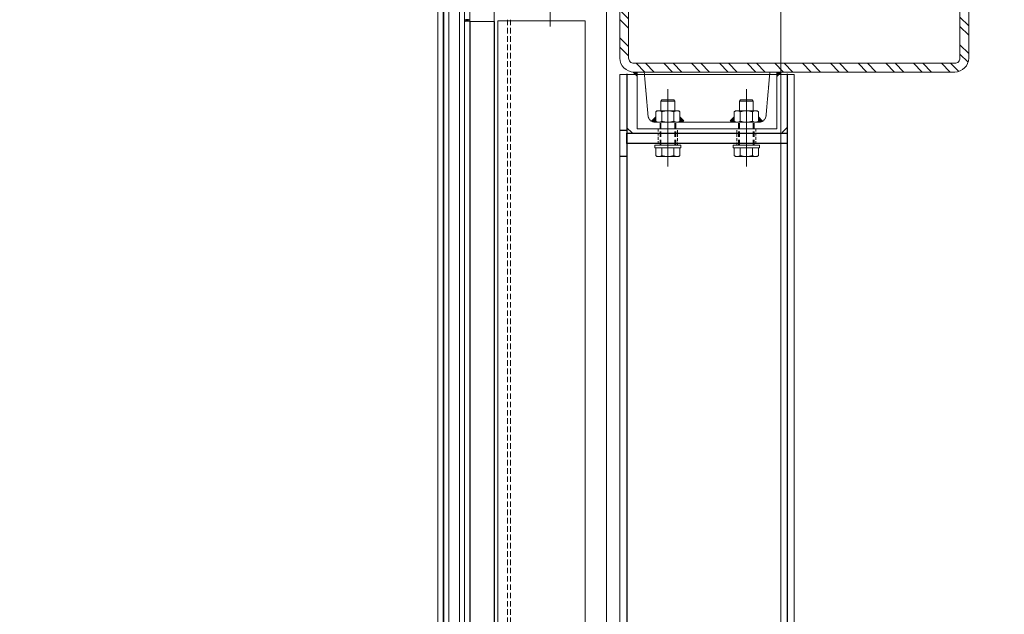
# Model space of a CAD drawing. Header units: inches. Extents: x -647532 to 3008597, y -136987 to 2557681.
# Tile 140 of 153: x 49547 to 50676, y 51840 to 52522. Entities that reach past the tile are written whole.
import ezdxf
from ezdxf import colors
from ezdxf.entities.mleader import LeaderData, LeaderLine
from ezdxf.enums import TextEntityAlignment as Align
from ezdxf.math import Vec2, Vec3

# ---------------------------------------------------------------- set-up
doc = ezdxf.new("R2010")
doc.units = ezdxf.units.IN
doc.header["$MEASUREMENT"] = 0
for name, pattern in [('BIAL-IT1I-KGD-001-IN-DWG-141 LEVEL 2 - OVERALL FIRE EXIT PLAN$0$CENTER', [2, 1.25, -0.25, 0.25, -0.25]), ('BIAL-IT1I-KGD-001-IN-DWG-141 LEVEL 2 - OVERALL FIRE EXIT PLAN$0$DASHED', [0.75, 0.5, -0.25]), ('BIAL-IT1I-KGD-001-IN-DWG-141 LEVEL 2 - OVERALL FIRE EXIT PLAN$0$HIDDEN', [9.525, 6.35, -3.175]), ('BIAL-IT1I-KGD-001-IN-DWG-141 LEVEL 2 - OVERALL FIRE EXIT PLAN$0$HIDDEN2', [4.7625, 3.175, -1.5875])]:
    doc.linetypes.add(name, pattern=pattern)
doc.layers.add('ARCH', color=8, linetype='Continuous')
for name, color, linetype, lineweight in [('FURN', 8, 'Continuous', 5), ('FURN-HATCH', 8, 'Continuous', 5), ('YD-EXTERNAL 1', 8, 'Continuous', 5)]:
    doc.layers.add(name, color=color, linetype=linetype, lineweight=lineweight)
doc.styles.add('ARIAL', font='arial.ttf')
doc.styles.get("Standard").update_dxf_attribs({"font": 'arial.ttf'})

# ---------------------------------------------------------------- blocks, each defined once
blk = doc.blocks.new('BIAL-IT1I-KGD-001-IN-DWG-141 LEVEL 2 - OVERALL FIRE EXIT PLAN$0$TYPE 2')
h = blk.add_hatch()
h.set_pattern_fill('ANSI32', color=256, scale=60, style=0)
h.set_pattern_definition([(45, (635.525, -391.673), (-15.9099, 15.9099), []), (45, (646.132, -391.673), (-15.9099, 15.9099), [])])
edge = h.paths.add_edge_path(flags=16)
edge.add_line((10, 645.6), (10, 277.6))
edge.add_arc((16, 277.6), 6, 180, 270)
edge.add_line((16, 271.6), (184, 271.6))
edge.add_arc((184, 277.6), 6, 270, 360)
edge.add_line((190, 277.6), (190, 645.6))
edge.add_arc((184, 645.6), 6, 0, 90)
edge.add_line((184, 651.6), (16, 651.6))
edge.add_arc((16, 645.6), 6, 90, 180)
edge = h.paths.add_edge_path()
edge.add_line((0, 645.6), (0, 277.6))
edge.add_arc((16, 277.6), 16, 180, 270)
edge.add_line((16, 261.6), (184, 261.6))
edge.add_arc((184, 277.6), 16, 270, 360)
edge.add_line((200, 277.6), (200, 645.6))
edge.add_arc((184, 645.6), 16, 0, 90)
edge.add_line((184, 661.6), (16, 661.6))
edge.add_arc((16, 645.6), 16, 90, 180)
at = {"linetype": 'BIAL-IT1I-KGD-001-IN-DWG-141 LEVEL 2 - OVERALL FIRE EXIT PLAN$0$DASHED', "lineweight": -3}
for p, q in [((202, 453.6), (4000, 453.6)), ((202, 269.6), (4000, 269.6)), ((267, 269.6), (267, 261.6)), ((297, 269.6), (297, 261.6))]:
    blk.add_line(p, q, dxfattribs=at)
for p, q in [((269.5, 447.6), (263.5, 453.6)), ((244.5, 419.2), (245.8, 420.4)), ((244.5, 394), (244.5, 419.2)), ((245.8, 420.4), (256.3, 420.4)), ((257.5, 419.2), (256.3, 420.4)), ((257.5, 394), (257.5, 419.2)), ((295.8, 420.4), (287, 420.4)), ((297, 419.2), (295.8, 420.4)), ((297, 394), (297, 419.2)), ((232, 413.3), (233.3, 414.6)), ((232, 399.8), (232, 413.3)), ((244.5, 414.6), (233.3, 414.6)), ((233.5, 398.6), (233.5, 414.6)), ((245.8, 413.5), (256.3, 413.5)), ((295.8, 413.5), (287, 413.5)), ((233.3, 398.6), (232, 399.8)), ((244.5, 398.6), (233.3, 398.6)), ((245.8, 399.6), (256.3, 399.6)), ((295.8, 399.6), (287, 399.6)), ((244.5, 394), (245.8, 392.7)), ((245.8, 392.7), (256.3, 392.7)), ((257.5, 394), (256.3, 392.7)), ((295.8, 392.7), (287, 392.7)), ((297, 394), (295.8, 392.7)), ((244.5, 329.2), (245.8, 330.4)), ((244.5, 329.2), (244.5, 304)), ((245.8, 330.4), (256.3, 330.4)), ((257.5, 329.2), (256.3, 330.4)), ((257.5, 329.2), (257.5, 304)), ((295.8, 330.4), (287, 330.4)), ((297, 329.2), (295.8, 330.4)), ((297, 329.2), (297, 304)), ((233.3, 324.6), (232, 323.3)), ((232, 323.3), (232, 309.8)), ((244.5, 324.6), (233.3, 324.6)), ((233.5, 324.6), (233.5, 308.6)), ((245.8, 323.5), (256.3, 323.5)), ((295.8, 323.5), (287, 323.5)), ((232, 309.8), (233.3, 308.6)), ((244.5, 308.6), (233.3, 308.6)), ((245.8, 309.6), (256.3, 309.6)), ((295.8, 309.6), (287, 309.6)), ((244.5, 304), (245.8, 302.7)), ((245.8, 302.7), (256.3, 302.7)), ((257.5, 304), (256.3, 302.7)), ((295.8, 302.7), (287, 302.7)), ((297, 304), (295.8, 302.7)), ((269.9, 275.6), (263.9, 269.6)), ((141.5, 221.6), (4058.5, 221.6)), ((141.5, 121.6), (141.5, 221.6)), ((141.5, 121.6), (4058.5, 121.6))]:
    blk.add_line(p, q)
at = {"linetype": 'BIAL-IT1I-KGD-001-IN-DWG-141 LEVEL 2 - OVERALL FIRE EXIT PLAN$0$HIDDEN'}
for p, q in [((251.5, 420.4), (256.4, 425.3)), ((252.9, 420.4), (256.9, 424.4)), ((254.3, 420.4), (257.2, 423.3)), ((255.7, 420.4), (257.5, 422.2)), ((256.7, 420), (257.5, 420.8)), ((284, 415.6), (257.5, 415.6)), ((284, 414.6), (257.5, 414.6)), ((284, 398.6), (257.5, 398.6)), ((284, 397.6), (257.5, 397.6)), ((251.5, 392.7), (257.5, 386.7)), ((252.9, 392.7), (257.5, 388.1)), ((254.3, 392.7), (257.5, 389.5)), ((255.7, 392.7), (257.5, 390.9)), ((256.7, 393.2), (257.5, 392.4)), ((251.5, 330.4), (257.5, 336.4)), ((252.9, 330.4), (257.5, 335)), ((254.3, 330.4), (257.5, 333.6)), ((255.7, 330.4), (257.5, 332.2)), ((256.7, 330), (257.5, 330.8)), ((284, 325.6), (257.5, 325.6)), ((284, 324.6), (257.5, 324.6)), ((284, 308.6), (257.5, 308.6)), ((284, 307.6), (257.5, 307.6)), ((251.5, 302.7), (256.4, 297.8)), ((252.9, 302.7), (256.9, 298.8)), ((254.3, 302.7), (257.2, 299.8)), ((255.7, 302.7), (257.5, 300.9)), ((256.7, 303.2), (257.5, 302.4)), ((140, 136.1), (4060.5, 136.1)), ((140, 132.6), (4060.5, 132.6))]:
    blk.add_line(p, q, dxfattribs=at)
at = {"linetype": 'BIAL-IT1I-KGD-001-IN-DWG-141 LEVEL 2 - OVERALL FIRE EXIT PLAN$0$CENTER', "ltscale": 0.5}
for p, q in [((308.2, 406.6), (219.6, 406.6)), ((308.2, 316.6), (219.6, 316.6)), ((53.3, 181.6), (147.9, 181.6))]:
    blk.add_line(p, q, dxfattribs=at)
at = {"linetype": 'ByBlock'}
for p, q in [((142, 117.6), (116, 117.6)), ((142, 89.6), (142, 117.6)), ((129.5, 89.6), (142, 89.6))]:
    blk.add_line(p, q, dxfattribs=at)
at = {"lineweight": -3, "ltscale": 1000}
for p, q in [((142, 117.6), (4057.5, 117.6)), ((142.5, 89.6), (4058, 89.6))]:
    blk.add_line(p, q, dxfattribs=at)
for points in [[(0, 645.6), (0, 277.6, 0.414214), (16, 261.6), (184, 261.6, 0.414214), (200, 277.6), (200, 645.6, 0.414214), (184, 661.6), (16, 661.6, 0.414214)], [(10, 645.6), (10, 277.6, 0.414214), (16, 271.6), (184, 271.6, 0.414214), (190, 277.6), (190, 645.6, 0.414214), (184, 651.6), (16, 651.6, 0.414214)]]:
    blk.add_lwpolyline(points, format="xyb", close=True)
for points in [[(3998, 261.6), (203, 261.6), (203, 461.6), (3998, 461.6)], [(4082, 77.6), (118, 77.6), (118, 83.6), (4082, 83.6)], [(4082, 59.6), (118, 59.6), (118, 65.6), (4082, 65.6)], [(4082, 52.8), (118, 52.8), (118, 58.8), (4082, 58.8)]]:
    blk.add_lwpolyline(points)
at = {"linetype": 'BIAL-IT1I-KGD-001-IN-DWG-141 LEVEL 2 - OVERALL FIRE EXIT PLAN$0$DASHED', "lineweight": -3}
blk.add_lwpolyline([(270, 453.6), (282, 453.6), (282, 269.6), (270, 269.6)], close=True, dxfattribs=at)
at = {"linetype": 'BIAL-IT1I-KGD-001-IN-DWG-141 LEVEL 2 - OVERALL FIRE EXIT PLAN$0$DASHED'}
blk.add_lwpolyline([(250.2, 293.9), (200, 289.5), (200, 281.6), (265, 281.6), (265, 441.6), (200, 441.6), (200, 433.6), (250.2, 429.2, -0.388879), (257.5, 421.2), (257.5, 301.9, -0.388879)], format="xyb", close=True, dxfattribs=at)
for points in [[(287, 421.6), (284, 421.6), (284, 391.6), (287, 391.6)], [(287, 301.6), (284, 301.6), (284, 331.6), (287, 331.6)]]:
    blk.add_lwpolyline(points, close=True)
at = {"linetype": 'BIAL-IT1I-KGD-001-IN-DWG-141 LEVEL 2 - OVERALL FIRE EXIT PLAN$0$HIDDEN2'}
for points in [[(265, 417.6), (284, 417.6), (284, 395.6), (265, 395.6)], [(265, 305.6), (284, 305.6), (284, 327.6), (265, 327.6)]]:
    blk.add_lwpolyline(points, close=True, dxfattribs=at)
for centre, radius, start, end in [((249.9, 417), 5.42, 140.3167, 219.6833), ((252.1, 417), 5.42, 320.3167, 39.6833), ((291.6, 417), 5.42, 320.3167, 39.6833), ((264.3, 406.6), 19.8, 159.5452, 200.4548), ((237.7, 406.6), 19.8, 339.5452, 20.4548), ((277.2, 406.6), 19.8, 339.5452, 20.4548), ((249.9, 396.2), 5.42, 140.3167, 219.6833), ((252.1, 396.2), 5.42, 320.3167, 39.6833), ((291.6, 396.2), 5.42, 320.3167, 39.6833), ((249.9, 327), 5.42, 140.3167, 219.6833), ((252.1, 327), 5.42, 320.3167, 39.6833), ((291.6, 327), 5.42, 320.3167, 39.6833), ((264.3, 316.6), 19.8, 159.5452, 200.4548), ((237.7, 316.6), 19.8, 339.5452, 20.4548), ((277.2, 316.6), 19.8, 339.5452, 20.4548), ((249.9, 306.2), 5.42, 140.3167, 219.6833), ((252.1, 306.2), 5.42, 320.3167, 39.6833), ((291.6, 306.2), 5.42, 320.3167, 39.6833)]:
    blk.add_arc(centre, radius, start, end)
at = {"lineweight": -3, "ltscale": 1000}
for centre in [(150.4, 86.6), (150.4, 86.6), (151.9, 86.6), (151.9, 86.6)]:
    blk.add_arc(centre, 10.3, 163.1483, 196.8517, dxfattribs=at)
for points in [[(200, 441.6), (206, 441.6), (200, 447.6)], [(200, 281.6), (199.9, 275.6), (206, 281.6)]]:
    blk.add_solid(points)
blk = doc.blocks.new('_TagSlot')
at = {"color": 0, "linetype": 'ByBlock', "lineweight": -2, "transparency": 16777216}
for p, q in [((-4, 4), (4, 4)), ((-4, -4), (4, -4))]:
    blk.add_line(p, q, dxfattribs=at)
for centre, start, end in [((-4, 0), 90, 270), ((4, 0), 270, 90)]:
    blk.add_arc(centre, 4, start, end, dxfattribs=at)
at = {"layer": 'FURN', "color": 0, "transparency": 16777216, "style": 'ARIAL'}
blk.add_attdef('M-01', text='', height=2.5, dxfattribs=at).set_placement((0, -1.5), align=Align.CENTER)
blk = doc.blocks.new('_DotSmall')
at = {"color": 0, "linetype": 'ByBlock', "const_width": 0.5}
blk.add_lwpolyline([(-0.0625, 0, 1), (0.0625, 0, 1)], format="xyb", close=True, dxfattribs=at)
blk = doc.blocks.new('ARCH')
at = {"layer": 'YD-EXTERNAL 1'}
for p, q in [((50220.177, 90843.513), (50220.177, 48212.125)), ((50420.177, 48212.125), (50420.177, 90643.513))]:
    blk.add_line(p, q, dxfattribs=at)
at = {"layer": 'YD-EXTERNAL 1', "rotation": 269.9999999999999}
blk.add_blockref('BIAL-IT1I-KGD-001-IN-DWG-141 LEVEL 2 - OVERALL FIRE EXIT PLAN$0$TYPE 2', (49974.044, 52662.363), dxfattribs=at)
at = {"layer": 'FURN-HATCH', "linetype": 'Continuous'}
ml = blk.add_multileader_block('Standard', dxfattribs=at)
ml.set_content('_TagSlot', color=256, scale=-11.71875)
ml.set_attribute('M-01', 'VNR1', width=0)
ml.set_leader_properties(color=256, linetype='ByLayer', lineweight=-1)
ml.set_arrow_properties(name='DOTSMALL')
ml.build(insert=Vec2(0, 0))
ml.multileader.update_dxf_attribs({"dogleg_length": 115.809, "arrow_head_size": 28.235})
ctx = ml.context
ctx.base_point, ctx.char_height, ctx.arrow_head_size, ctx.landing_gap_size, ctx.plane_origin = Vec3(101476.346, 52296.962), 200, 28.235, 4, Vec3(100757.024, 52076.672)
notes = []
notes.append((ctx, [(0, (0, 0, 0), (0, 0), (1, 0), 1, [])]))
ctx.block.insert, ctx.block.rotation, ctx.block.scale = Vec3(101570.096, 52296.962), 3.14159265, Vec3(-11.71875, 11.71875, 11.71875)
ml = blk.add_multileader_block('Standard', dxfattribs=at)
ml.set_content('_TagSlot', color=256, scale=-11.71875)
ml.set_attribute('M-01', 'VNR1', width=0)
ml.set_leader_properties(color=256, linetype='ByLayer', lineweight=-1)
ml.set_arrow_properties(name='DOTSMALL')
ml.build(insert=Vec2(0, 0))
ml.multileader.update_dxf_attribs({"dogleg_length": 115.809, "arrow_head_size": 28.235})
ctx = ml.context
ctx.base_point, ctx.char_height, ctx.arrow_head_size, ctx.landing_gap_size, ctx.plane_origin = Vec3(97954.669, 52254.917), 200, 28.235, 4, Vec3(97235.347, 52034.627)
notes.append((ctx, [(0, (0, 0, 0), (0, 0), (1, 0), 1, [])]))
ctx.block.insert, ctx.block.rotation, ctx.block.scale = Vec3(98048.419, 52254.917), 3.14159265, Vec3(-11.71875, 11.71875, 11.71875)
for ctx, leaders in notes:
    for number, flags, end, landing, length, lines in leaders:
        leader = LeaderData()
        leader.index, (leader.has_last_leader_line, leader.has_dogleg_vector, leader.attachment_direction) = number, flags
        leader.last_leader_point, leader.dogleg_vector, leader.dogleg_length = Vec3(end), Vec3(landing), length
        for number, points, colour, breaks in lines:
            line = LeaderLine()
            line.index, line.vertices, line.color, line.breaks = number, Vec3.list(points), colors.encode_raw_color(colour), breaks
            leader.lines.append(line)
        ctx.leaders.append(leader)

msp = doc.modelspace()

# ---------------------------------------------------------------- block references
at = {"layer": 'ARCH'}
msp.add_blockref('ARCH', (0, 0), dxfattribs=at)

doc.saveas('drawing.dxf')
